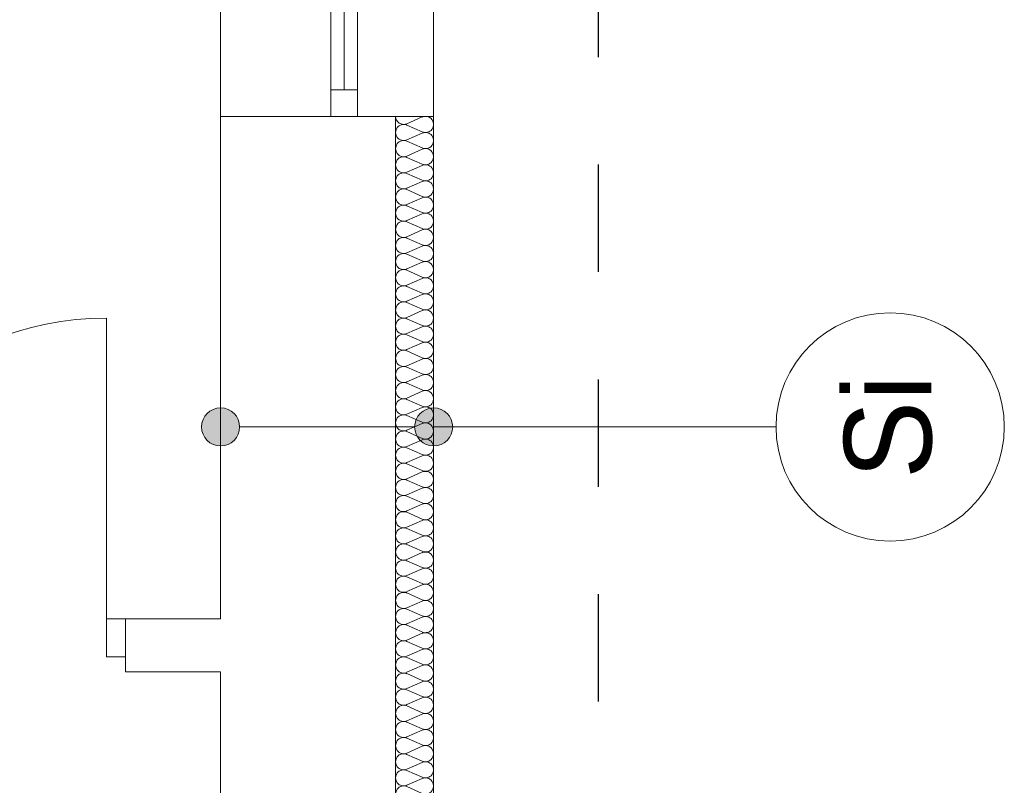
# Model space of a CAD drawing. Extents: x -528673 to -468586, y 24609 to 131944.
# Tile 21 of 87: x -481718 to -479130, y 42287 to 44298. Entities that reach past the tile are written whole.
import ezdxf

# ---------------------------------------------------------------- set-up
doc = ezdxf.new("R2010")
doc.units = 0
doc.header["$MEASUREMENT"] = 0
doc.linetypes.add('Dashed', pattern=[564.444447, 282.222223, -282.222223])
for name, color, linetype in [('#PODKŁAD', 252, 'Continuous'), ('Arch opisy', 252, 'Continuous'), ('Inwent Izolacje', 252, 'Continuous')]:
    doc.layers.add(name, color=color, linetype=linetype)
for name, color, linetype, lineweight in [('Arch opisy_Nr_Pióra__1', 252, 'Continuous', 25), ('Arch opisy_Nr_Pióra__21', 252, 'Continuous', 9), ('Inwent Izolacje_Nr_Pióra__2', 252, 'Continuous', 13), ('INWENT. DRZWI_Nr_Pióra__5', 252, 'Continuous', 13), ('INWENT. OKNA_Nr_Pióra__5', 252, 'Continuous', 13), ('INWENT.ŚCIANY_Nr_Pióra__1', 252, 'Continuous', 25), ('INWENT.ŚCIANY_Nr_Pióra__20', 252, 'Continuous', 60), ('INWENT.ŚCIANY_Nr_Pióra__21', 252, 'Continuous', 9), ('INWENT.ŚCIANY_Nr_Pióra__3', 252, 'Continuous', 13)]:
    doc.layers.add(name, color=color, linetype=linetype, lineweight=lineweight)
doc.styles.add('GENERATED_STYLE_5', font='txt')

# ---------------------------------------------------------------- blocks, each defined once
blk = doc.blocks.new('Izolacja cieplna 14_145', base_point=(-480730.2, 44044.5))
at = {"layer": 'Inwent Izolacje_Nr_Pióra__2', "linetype": 'Continuous'}
for p, q in [((-480660, 44042.8), (-480700.4, 44025.1)), ((-480700.4, 44021.6), (-480660, 44003.9)), ((-480660, 44000.4), (-480700.4, 43982.7)), ((-480700.4, 43979.2), (-480660, 43961.5)), ((-480660, 43958), (-480700.4, 43940.3)), ((-480700.4, 43936.8), (-480660, 43919.1)), ((-480660, 43915.6), (-480700.4, 43897.9)), ((-480700.4, 43894.4), (-480660, 43876.7)), ((-480660, 43873.2), (-480700.4, 43855.5)), ((-480700.4, 43852), (-480660, 43834.3)), ((-480660, 43830.8), (-480700.4, 43813.1)), ((-480700.4, 43809.6), (-480660, 43791.9)), ((-480660, 43788.4), (-480700.4, 43770.7)), ((-480700.4, 43767.2), (-480660, 43749.5)), ((-480660, 43746), (-480700.4, 43728.3)), ((-480700.4, 43724.8), (-480660, 43707.1)), ((-480660, 43703.6), (-480700.4, 43685.9)), ((-480700.4, 43682.4), (-480660, 43664.7)), ((-480660, 43661.2), (-480700.4, 43643.5)), ((-480700.4, 43640), (-480660, 43622.3)), ((-480660, 43618.8), (-480700.4, 43601.1)), ((-480700.4, 43597.6), (-480660, 43579.9)), ((-480660, 43576.4), (-480700.4, 43558.7)), ((-480700.4, 43555.2), (-480660, 43537.5)), ((-480660, 43534), (-480700.4, 43516.3)), ((-480700.4, 43512.8), (-480660, 43495.1)), ((-480660, 43491.6), (-480700.4, 43473.9)), ((-480700.4, 43470.4), (-480660, 43452.7)), ((-480660, 43449.2), (-480700.4, 43431.5)), ((-480700.4, 43428), (-480660, 43410.3)), ((-480660, 43406.8), (-480700.4, 43389.1)), ((-480700.4, 43385.6), (-480660, 43367.9)), ((-480660, 43364.4), (-480700.4, 43346.7)), ((-480700.4, 43343.2), (-480660, 43325.5)), ((-480660, 43322), (-480700.4, 43304.3)), ((-480700.4, 43300.8), (-480660, 43283.1)), ((-480660, 43279.6), (-480700.4, 43261.9)), ((-480700.4, 43258.4), (-480660, 43240.7)), ((-480660, 43237.2), (-480700.4, 43219.5)), ((-480700.4, 43216), (-480660, 43198.3)), ((-480660, 43194.8), (-480700.4, 43177.1)), ((-480700.4, 43173.6), (-480660, 43155.9)), ((-480660, 43152.4), (-480700.4, 43134.7)), ((-480700.4, 43131.2), (-480660, 43113.5)), ((-480660, 43110), (-480700.4, 43092.3)), ((-480700.4, 43088.8), (-480660, 43071.1)), ((-480660, 43067.6), (-480700.4, 43049.9)), ((-480700.4, 43046.4), (-480660, 43028.7)), ((-480660, 43025.2), (-480700.4, 43007.5)), ((-480700.4, 43004), (-480660, 42986.3)), ((-480660, 42982.8), (-480700.4, 42965.1)), ((-480700.4, 42961.6), (-480660, 42943.9)), ((-480660, 42940.4), (-480700.4, 42922.7)), ((-480700.4, 42919.2), (-480660, 42901.5)), ((-480660, 42898), (-480700.4, 42880.3)), ((-480700.4, 42876.8), (-480660, 42859.1)), ((-480660, 42855.6), (-480700.4, 42837.9)), ((-480700.4, 42834.4), (-480660, 42816.7)), ((-480660, 42813.2), (-480700.4, 42795.5)), ((-480700.4, 42792), (-480660, 42774.3)), ((-480660, 42770.8), (-480700.4, 42753.1)), ((-480700.4, 42749.6), (-480660, 42731.9)), ((-480660, 42728.4), (-480700.4, 42710.7)), ((-480700.4, 42707.2), (-480660, 42689.5)), ((-480660, 42686), (-480700.4, 42668.3)), ((-480700.4, 42664.8), (-480660, 42647.1)), ((-480660, 42643.6), (-480700.4, 42625.9)), ((-480700.4, 42622.4), (-480660, 42604.7)), ((-480660, 42601.2), (-480700.4, 42583.5)), ((-480700.4, 42580), (-480660, 42562.3)), ((-480660, 42558.8), (-480700.4, 42541.1)), ((-480700.4, 42537.6), (-480660, 42519.9)), ((-480660, 42516.4), (-480700.4, 42498.7)), ((-480700.4, 42495.2), (-480660, 42477.5)), ((-480660, 42474), (-480700.4, 42456.3)), ((-480700.4, 42452.8), (-480660, 42435.1)), ((-480660, 42431.6), (-480700.4, 42413.9)), ((-480700.4, 42410.4), (-480660, 42392.7)), ((-480660, 42389.2), (-480700.4, 42371.5)), ((-480700.4, 42368), (-480660, 42350.3)), ((-480660, 42346.8), (-480700.4, 42329.1)), ((-480700.4, 42325.6), (-480660, 42307.9)), ((-480660, 42304.4), (-480700.4, 42286.7)), ((-480700.4, 42283.2), (-480660, 42265.5)), ((-480660, 42262), (-480700.4, 42244.3)), ((-480700.4, 42240.8), (-480660, 42223.1)), ((-480660, 42219.6), (-480700.4, 42201.9)), ((-480700.4, 42198.4), (-480660, 42180.7)), ((-480660, 42177.2), (-480700.4, 42159.5)), ((-480700.4, 42156), (-480660, 42138.3)), ((-480660, 42134.8), (-480700.4, 42117.1)), ((-480700.4, 42113.6), (-480660, 42095.9)), ((-480660, 42092.4), (-480700.4, 42074.7)), ((-480700.4, 42071.2), (-480660, 42053.5)), ((-480660, 42050), (-480700.4, 42032.3)), ((-480700.4, 42028.8), (-480660, 42011.1)), ((-480660, 42007.6), (-480700.4, 41989.9)), ((-480700.4, 41986.4), (-480660, 41968.7)), ((-480660, 41965.2), (-480700.4, 41947.5)), ((-480700.4, 41944), (-480660, 41926.3))]:
    blk.add_line(p, q, dxfattribs=at)
for centre, start_param, end_param in [((-480651.5, 44023.3), 4.299595, 8.266775), ((-480708.9, 44002.1), 1.158004, 5.125183), ((-480708.9, 44044.5), 3.141593, 5.125182), ((-480651.5, 43980.9), 4.299595, 8.266775), ((-480708.9, 43959.7), 1.158004, 5.125183), ((-480651.5, 43938.5), 4.299595, 8.266775), ((-480708.9, 43917.3), 1.158004, 5.125183), ((-480651.5, 43896.1), 4.299595, 8.266775), ((-480708.9, 43874.9), 1.158004, 5.125183), ((-480651.5, 43853.7), 4.299595, 8.266775), ((-480708.9, 43832.5), 1.158004, 5.125183), ((-480708.9, 43790.1), 1.158004, 5.125183), ((-480651.5, 43811.3), 4.299595, 8.266775), ((-480651.5, 43768.9), 4.299595, 8.266775), ((-480708.9, 43747.7), 1.158004, 5.125183), ((-480651.5, 43726.5), 4.299595, 8.266775), ((-480708.9, 43705.3), 1.158004, 5.125183), ((-480708.9, 43662.9), 1.158004, 5.125183), ((-480651.5, 43684.1), 4.299595, 8.266775), ((-480651.5, 43641.7), 4.299595, 8.266775), ((-480708.9, 43620.5), 1.158004, 5.125183), ((-480651.5, 43599.3), 4.299595, 8.266775), ((-480708.9, 43578.1), 1.158004, 5.125183), ((-480651.5, 43556.9), 4.299595, 8.266775), ((-480708.9, 43535.7), 1.158004, 5.125183), ((-480651.5, 43514.5), 4.299595, 8.266775), ((-480708.9, 43493.3), 1.158004, 5.125183), ((-480651.5, 43472.1), 4.299595, 8.266775), ((-480708.9, 43450.9), 1.158004, 5.125183), ((-480651.5, 43429.7), 4.299595, 8.266775), ((-480708.9, 43408.5), 1.158004, 5.125183), ((-480651.5, 43387.3), 4.299595, 8.266775), ((-480708.9, 43366.1), 1.158004, 5.125183), ((-480708.9, 43323.7), 1.158004, 5.125183), ((-480651.5, 43344.9), 4.299595, 8.266775), ((-480651.5, 43302.5), 4.299595, 8.266775), ((-480708.9, 43281.3), 1.158004, 5.125183), ((-480651.5, 43260.1), 4.299595, 8.266775), ((-480708.9, 43238.9), 1.158004, 5.125183), ((-480708.9, 43196.5), 1.158004, 5.125183), ((-480651.5, 43217.7), 4.299595, 8.266775), ((-480651.5, 43175.3), 4.299595, 8.266775), ((-480708.9, 43154.1), 1.158004, 5.125183), ((-480651.5, 43132.9), 4.299595, 8.266775), ((-480708.9, 43111.7), 1.158004, 5.125183), ((-480651.5, 43090.5), 4.299595, 8.266775), ((-480708.9, 43069.3), 1.158004, 5.125183), ((-480651.5, 43048.1), 4.299595, 8.266775), ((-480708.9, 43026.9), 1.158004, 5.125183), ((-480651.5, 43005.7), 4.299595, 8.266775), ((-480708.9, 42984.5), 1.158004, 5.125183), ((-480651.5, 42963.3), 4.299595, 8.266775), ((-480708.9, 42942.1), 1.158004, 5.125183), ((-480651.5, 42920.9), 4.299595, 8.266775), ((-480708.9, 42899.7), 1.158004, 5.125183), ((-480708.9, 42857.3), 1.158004, 5.125183), ((-480651.5, 42878.5), 4.299595, 8.266775), ((-480651.5, 42836.1), 4.299595, 8.266775), ((-480708.9, 42814.9), 1.158004, 5.125183), ((-480651.5, 42793.7), 4.299595, 8.266775), ((-480708.9, 42772.5), 1.158004, 5.125183), ((-480708.9, 42730.1), 1.158004, 5.125183), ((-480651.5, 42751.3), 4.299595, 8.266775), ((-480651.5, 42708.9), 4.299595, 8.266775), ((-480708.9, 42687.7), 1.158004, 5.125183), ((-480651.5, 42666.5), 4.299595, 8.266775), ((-480708.9, 42645.3), 1.158004, 5.125183), ((-480708.9, 42602.9), 1.158004, 5.125183), ((-480651.5, 42624.1), 4.299595, 8.266775), ((-480651.5, 42581.7), 4.299595, 8.266775), ((-480708.9, 42560.5), 1.158004, 5.125183), ((-480651.5, 42539.3), 4.299595, 8.266775), ((-480708.9, 42518.1), 1.158004, 5.125183), ((-480651.5, 42496.9), 4.299595, 8.266775), ((-480708.9, 42475.7), 1.158004, 5.125183), ((-480651.5, 42454.5), 4.299595, 8.266775), ((-480708.9, 42433.3), 1.158004, 5.125183), ((-480651.5, 42412.1), 4.299595, 8.266775), ((-480708.9, 42390.9), 1.158004, 5.125183), ((-480651.5, 42369.7), 4.299595, 8.266775), ((-480708.9, 42348.5), 1.158004, 5.125183), ((-480651.5, 42327.3), 4.299595, 8.266775), ((-480708.9, 42306.1), 1.158004, 5.125183), ((-480708.9, 42263.7), 1.158004, 5.125183), ((-480651.5, 42284.9), 4.299595, 8.266775), ((-480651.5, 42242.5), 4.299595, 8.266775), ((-480708.9, 42221.3), 1.158004, 5.125183), ((-480651.5, 42200.1), 4.299595, 8.266775), ((-480708.9, 42178.9), 1.158004, 5.125183), ((-480708.9, 42136.5), 1.158004, 5.125183), ((-480651.5, 42157.7), 4.299595, 8.266775), ((-480651.5, 42115.3), 4.299595, 8.266775), ((-480708.9, 42094.1), 1.158004, 5.125183), ((-480651.5, 42072.9), 4.299595, 8.266775), ((-480708.9, 42051.7), 1.158004, 5.125183), ((-480651.5, 42030.5), 4.299595, 8.266775), ((-480708.9, 42009.3), 1.158004, 5.125183), ((-480651.5, 41988.1), 4.299595, 8.266775), ((-480708.9, 41966.9), 1.158004, 5.125183), ((-480651.5, 41945.7), 4.299595, 8.266775), ((-480708.9, 41924.5), 1.158004, 3.141593)]:
    blk.add_ellipse(centre, major_axis=(21.3, 0), ratio=0.996812, start_param=start_param, end_param=end_param, dxfattribs=at)
blk = doc.blocks.new('Linia_101', base_point=(-481190.2, 43228.4))
at = {"layer": 'Arch opisy_Nr_Pióra__21', "linetype": 'Continuous'}
for points in [[(-481140.2, 43228.4), (-481144, 43247.5), (-481154.8, 43263.7), (-481171.1, 43274.5), (-481190.2, 43278.4), (-481209.3, 43274.5), (-481225.5, 43263.7), (-481236.4, 43247.5), (-481240.2, 43228.4), (-481236.4, 43209.2), (-481225.5, 43193), (-481209.3, 43182.2), (-481190.2, 43178.4), (-481171.1, 43182.2), (-481154.8, 43193), (-481144, 43209.2)], [(-480580.2, 43228.4), (-480584, 43247.5), (-480594.8, 43263.7), (-480611.1, 43274.5), (-480630.2, 43278.4), (-480649.3, 43274.5), (-480665.5, 43263.7), (-480676.4, 43247.5), (-480680.2, 43228.4), (-480676.4, 43209.2), (-480665.5, 43193), (-480649.3, 43182.2), (-480630.2, 43178.4), (-480611.1, 43182.2), (-480594.8, 43193), (-480584, 43209.2)]]:
    blk.add_hatch(color=256, dxfattribs=at).paths.add_polyline_path(points, flags=0)
blk.add_line((-481140.2, 43228.4), (-480680.2, 43228.4), dxfattribs=at)
for centre in [(-481190.2, 43228.4), (-480630.2, 43228.4)]:
    blk.add_circle(centre, 50, dxfattribs=at)
blk = doc.blocks.new('Linia_102', base_point=(-480630.2, 43228.4))
at = {"layer": 'Arch opisy_Nr_Pióra__21', "linetype": 'Continuous'}
blk.add_line((-480630.2, 43228.4), (-479730.4, 43228.4), dxfattribs=at)
blk.add_circle((-479430.4, 43228.4), 300, dxfattribs=at)
blk = doc.blocks.new('PARTER')
at = {"layer": 'INWENT. DRZWI_Nr_Pióra__5', "color": 252, "linetype": 'Continuous', "lineweight": 15}
for p, q in [((-481490.2, 42724.5), (-481490.2, 43514.5)), ((-481440.2, 42724.5), (-481490.2, 42724.5)), ((-481490.2, 42724.5), (-481490.2, 42624.5)), ((-481490.2, 42624.5), (-481440.2, 42624.5))]:
    blk.add_line(p, q, dxfattribs=at)
blk.add_arc((-481490.2, 42724.5), 790, 90, 180, dxfattribs=at)
at = {"layer": 'INWENT. OKNA_Nr_Pióra__5', "color": 252, "linetype": 'Continuous', "lineweight": 15}
for p, q in [((-480900.2, 44044.5), (-480900.2, 46264.5)), ((-480830.2, 44044.5), (-480830.2, 46264.5)), ((-480865.2, 44114.5), (-480865.2, 46194.5)), ((-480900.2, 44114.5), (-480830.2, 44114.5)), ((-480900.2, 44044.5), (-480830.2, 44044.5))]:
    blk.add_line(p, q, dxfattribs=at)
at = {"layer": 'INWENT.ŚCIANY_Nr_Pióra__1', "color": 252, "linetype": 'Continuous', "lineweight": 15}
for p, q in [((-481190.2, 42724.5), (-481190.2, 44044.5)), ((-481190.2, 44044.5), (-480730.2, 44044.5)), ((-480730.2, 44044.5), (-480730.2, 41924.5)), ((-481440.2, 42584.5), (-481440.2, 42724.5)), ((-481440.2, 42724.5), (-481190.2, 42724.5)), ((-481440.2, 42584.5), (-481190.2, 42584.5)), ((-481190.2, 41924.5), (-481190.2, 42584.5))]:
    blk.add_line(p, q, dxfattribs=at)
at = {"layer": 'INWENT.ŚCIANY_Nr_Pióra__20', "color": 252, "linetype": 'Dashed', "lineweight": 30}
blk.add_line((-480196.7, 41942.3), (-480196.7, 47083.9), dxfattribs=at)
at = {"layer": 'INWENT.ŚCIANY_Nr_Pióra__21', "color": 252, "linetype": 'Continuous', "lineweight": 15}
for p, q in [((-481190.2, 44044.5), (-481190.2, 46264.5)), ((-480630.2, 44044.5), (-480630.2, 46264.5))]:
    blk.add_line(p, q, dxfattribs=at)
at = {"layer": 'INWENT.ŚCIANY_Nr_Pióra__3', "color": 252, "linetype": 'Continuous', "lineweight": 15}
for p, q in [((-480630.2, 44044.5), (-480730.2, 44044.5)), ((-480630.2, 41924.5), (-480630.2, 44044.5))]:
    blk.add_line(p, q, dxfattribs=at)
at = {"layer": 'Arch opisy', "color": 252, "linetype": 'Continuous', "lineweight": 15}
for name, p in [('Linia_102', (-480630.2, 43228.4)), ('Linia_101', (-481190.2, 43228.4))]:
    blk.add_blockref(name, p, dxfattribs=at)
at = {"layer": 'Inwent Izolacje', "color": 252, "linetype": 'Continuous', "lineweight": 15}
blk.add_blockref('Izolacja cieplna 14_145', (-480730.2, 44044.5), dxfattribs=at)
at = {"layer": 'Arch opisy_Nr_Pióra__1', "color": 252, "linetype": 'Continuous', "lineweight": 15, "insert": (-479551.8, 43228.4), "char_height": 230, "attachment_point": 2, "rotation": 90, "style": 'GENERATED_STYLE_5'}
blk.add_mtext('{Si}', dxfattribs=at)

msp = doc.modelspace()

# ---------------------------------------------------------------- block references
at = {"layer": '#PODKŁAD'}
msp.add_blockref('PARTER', (0, 0), dxfattribs=at)

doc.saveas('drawing.dxf')
